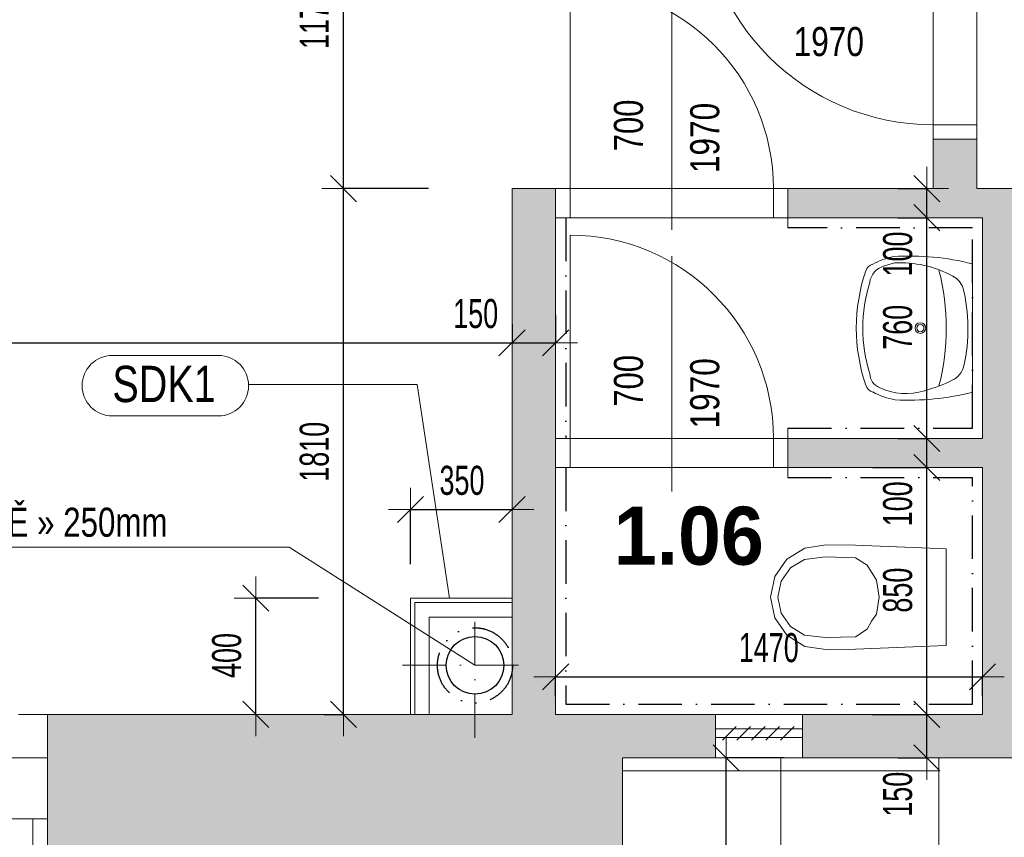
# Model space of a CAD drawing. Header units: millimetres. Extents: x -19372 to 59327, y -69634 to -42168.
# Tile 15 of 44: x -2853 to 537, y -57570 to -54755. Entities that reach past the tile are written whole.
import ezdxf

# ---------------------------------------------------------------- set-up
doc = ezdxf.new("R2010")
doc.units = ezdxf.units.MM
doc.header["$PDMODE"] = 65
doc.linetypes.add('Cerchovana_1', pattern=[250, 150, -50, 0, -50])
doc.linetypes.add('JIS_09_15', pattern=[300, 150, -50, 0, -50, 0, -50])
for name, color, linetype, lineweight in [('XR$2$1.NP - STÁVAJÍCÍ_1', 7, 'Continuous', 25), ('XR$3$KOTY_1', 7, 'Continuous', 25), ('XR$5$OKNA + IZOLANT_1', 7, 'Continuous', 25), ('XR$7$1.NP - FILING_1', 7, 'Continuous', 25), ('XR$8$1.NP - NÁVRH_1', 7, 'Continuous', 25), ('XR$9$TZB_1', 7, 'Continuous', 25)]:
    doc.layers.add(name, color=color, linetype=linetype, lineweight=lineweight)
doc.styles.add('ARIAL', font='ARIAL.TTF')
doc.styles.add('Arial Black', font='Arial Black')
doc.styles.add('ARIALNARROW', font='ARIALN.TTF')
doc.dimstyles.new('DIMSTYLE_3', dxfattribs={"dimtxt": 100, "dimasz": 150, "dimexe": 0, "dimexo": 0, "dimgap": 50, "dimtad": 2, "dimdec": 0, "dimrnd": 5, "dimdsep": 46, "dimtxsty": 'ARIALNARROW', "dimblk1": 'ALL_ML_STRICH', "dimblk2": 'ALL_ML_STRICH', "dimsah": 1, "dimcen": 0, "dimclrd": 6, "dimclre": 6, "dimclrt": 6, "dimadec": 0, "dimazin": 0, "dimtfac": 1, "dimtdec": 0, "dimtix": 1, "dimtmove": 2, "dimatfit": 3, "dimfxl": 0, "dimtzin": 0, "dimlwd": 0, "dimlwe": 13, "dimarcsym": 0})
doc.dimstyles.new('DIMSTYLE_5', dxfattribs={"dimtxt": 100, "dimasz": 150, "dimexe": 0, "dimexo": 0, "dimgap": 50, "dimtad": 2, "dimdec": 0, "dimrnd": 5, "dimdsep": 46, "dimtxsty": 'ARIALNARROW', "dimblk1": 'ALL_ML_STRICH', "dimblk2": 'ALL_ML_STRICH', "dimsah": 1, "dimcen": 0, "dimclrd": 6, "dimclre": 6, "dimclrt": 6, "dimadec": 0, "dimazin": 0, "dimtfac": 1, "dimtdec": 0, "dimtix": 1, "dimtmove": 2, "dimatfit": 3, "dimfxl": 0, "dimtvp": 1.2, "dimtzin": 0, "dimlwd": 0, "dimlwe": 13, "dimarcsym": 0})
doc.dimstyles.new('DIMSTYLE_8', dxfattribs={"dimtxt": 100, "dimasz": 150, "dimexe": 0, "dimexo": 0, "dimgap": 50, "dimtad": 2, "dimdec": 0, "dimrnd": 5, "dimzin": 12, "dimdsep": 46, "dimtxsty": 'ARIALNARROW', "dimblk1": 'ALL_ML_STRICH', "dimblk2": 'ALL_ML_STRICH', "dimsah": 1, "dimcen": 0, "dimclrd": 6, "dimclre": 6, "dimclrt": 6, "dimadec": 0, "dimazin": 0, "dimtfac": 1, "dimtdec": 0, "dimtix": 1, "dimtmove": 2, "dimatfit": 3, "dimfxl": 0, "dimtzin": 0, "dimlwd": 0, "dimlwe": 13, "dimarcsym": 0})

# ---------------------------------------------------------------- blocks, each defined once
blk = doc.blocks.new('ALL_ML_STRICH')
at = {"color": 0, "linetype": 'ByBlock', "lineweight": -2}
for p, q in [((0, -0.5), (0, 0.5)), ((-0.3, -0.3), (0.3, 0.3)), ((-1, 0), (0.5, 0))]:
    blk.add_line(p, q, dxfattribs=at)
blk = doc.blocks.new('*D67')
at = {"layer": 'DEFPOINTS', "color": 6, "linetype": 'Continuous', "lineweight": 13}
for p in [(-120.9, -57296.7), (-420.3, -58216.7), (-120.9, -58216.7)]:
    blk.add_point(p, dxfattribs=at)
at = {"layer": 'XR$3$KOTY_1', "color": 6, "linetype": 'Continuous', "lineweight": -2}
for p, q in [((-220.9, -57296.7), (-420.3, -57296.7)), ((-420.3, -58216.7), (-420.3, -57296.7)), ((-220.9, -58216.7), (-420.3, -58216.7))]:
    blk.add_line(p, q, dxfattribs=at)
at = {"layer": 'XR$3$KOTY_1', "color": 6, "linetype": 'Continuous', "lineweight": 13, "xscale": 150, "yscale": 150, "zscale": 150}
for p, rotation in [((-420.3, -57296.7), 90), ((-420.3, -58216.7), 270)]:
    blk.add_blockref('ALL_ML_STRICH', p, dxfattribs=dict(at, rotation=rotation))
at = {"layer": 'XR$3$KOTY_1', "color": 6, "linetype": 'Continuous', "lineweight": 13, "insert": (-520.3, -57754.1), "char_height": 100, "width": 243.429, "attachment_point": 5, "rotation": 90, "style": 'ARIALNARROW'}
blk.add_mtext('\\W0.81;\\A1;{920}', dxfattribs=at)
blk = doc.blocks.new('*D92')
at = {"layer": 'DEFPOINTS', "color": 6, "linetype": 'Continuous', "lineweight": 13}
for p in [(-1345.7, -55336.7), (-1906.3, -57146.7), (-1738.3, -57146.7)]:
    blk.add_point(p, dxfattribs=at)
at = {"layer": 'XR$3$KOTY_1', "color": 6, "linetype": 'Continuous', "lineweight": -2}
for p, q in [((-1445.7, -55336.7), (-1738.3, -55336.7)), ((-1738.3, -57146.7), (-1738.3, -55336.7)), ((-1806.3, -57146.7), (-1738.3, -57146.7))]:
    blk.add_line(p, q, dxfattribs=at)
at = {"layer": 'XR$3$KOTY_1', "color": 6, "linetype": 'Continuous', "lineweight": 13, "xscale": 150, "yscale": 150, "zscale": 150}
for p, rotation in [((-1738.3, -55336.7), 90), ((-1738.3, -57146.7), 270)]:
    blk.add_blockref('ALL_ML_STRICH', p, dxfattribs=dict(at, rotation=rotation))
at = {"layer": 'XR$3$KOTY_1', "color": 6, "linetype": 'Continuous', "lineweight": 13, "insert": (-1838.3, -56242.7), "char_height": 100, "width": 324.571, "attachment_point": 5, "rotation": 90, "style": 'ARIALNARROW'}
blk.add_mtext('\\W0.81;\\A1;{1810}', dxfattribs=at)
blk = doc.blocks.new('*D93')
at = {"layer": 'DEFPOINTS', "color": 6, "linetype": 'Continuous', "lineweight": 13}
for p in [(-1738.3, -54166.7), (-1738.3, -55336.7), (-1345.7, -55336.7)]:
    blk.add_point(p, dxfattribs=at)
at = {"layer": 'XR$3$KOTY_1', "color": 6, "linetype": 'Continuous', "lineweight": -2}
for p, q in [((-1838.3, -54166.7), (-1738.3, -54166.7)), ((-1738.3, -55336.7), (-1738.3, -54166.7)), ((-1445.7, -55336.7), (-1738.3, -55336.7))]:
    blk.add_line(p, q, dxfattribs=at)
at = {"layer": 'XR$3$KOTY_1', "color": 6, "linetype": 'Continuous', "lineweight": 13, "xscale": 150, "yscale": 150, "zscale": 150}
for p, rotation in [((-1738.3, -54166.7), 90), ((-1738.3, -55336.7), 270)]:
    blk.add_blockref('ALL_ML_STRICH', p, dxfattribs=dict(at, rotation=rotation))
at = {"layer": 'XR$3$KOTY_1', "color": 6, "linetype": 'Continuous', "lineweight": 13, "insert": (-1838.3, -54752.7), "char_height": 100, "width": 324.571, "attachment_point": 5, "rotation": 90, "style": 'ARIALNARROW'}
blk.add_mtext('\\W0.81;\\A1;{1170}', dxfattribs=at)
blk = doc.blocks.new('*D95')
at = {"layer": 'DEFPOINTS', "color": 6, "linetype": 'Continuous', "lineweight": 13}
for p in [(-6657.8, -55867.4), (-6657.8, -55904), (-1157.8, -55904)]:
    blk.add_point(p, dxfattribs=at)
at = {"layer": 'XR$3$KOTY_1', "color": 6, "linetype": 'Continuous', "lineweight": -2}
for p, q in [((-6657.8, -55804), (-6657.8, -55867.4)), ((-1157.8, -55804), (-1157.8, -55867.4)), ((-6657.8, -55867.4), (-1157.8, -55867.4))]:
    blk.add_line(p, q, dxfattribs=at)
at = {"layer": 'XR$3$KOTY_1', "color": 6, "linetype": 'Continuous', "lineweight": 13, "xscale": 150, "yscale": 150, "zscale": 150, "rotation": 180}
blk.add_blockref('ALL_ML_STRICH', (-6657.8, -55867.4), dxfattribs=at)
at = {"layer": 'XR$3$KOTY_1', "color": 6, "linetype": 'Continuous', "lineweight": 13, "xscale": 150, "yscale": 150, "zscale": 150}
blk.add_blockref('ALL_ML_STRICH', (-1157.8, -55867.4), dxfattribs=at)
at = {"layer": 'XR$3$KOTY_1', "color": 6, "linetype": 'Continuous', "lineweight": 13, "insert": (-3908.9, -55767.4), "char_height": 100, "width": 324.571, "attachment_point": 5, "style": 'ARIALNARROW'}
blk.add_mtext('\\W0.81;\\A1;{5500}', dxfattribs=at)
blk = doc.blocks.new('*D106')
at = {"layer": 'DEFPOINTS', "color": 6, "linetype": 'Continuous', "lineweight": 13}
for p in [(-1157.8, -55867.4), (-1007.8, -55870.7), (-1157.8, -55904)]:
    blk.add_point(p, dxfattribs=at)
at = {"layer": 'XR$3$KOTY_1', "color": 6, "linetype": 'Continuous', "lineweight": -2}
for p, q in [((-1007.8, -55770.7), (-1007.8, -55867.4)), ((-1157.8, -55804), (-1157.8, -55867.4)), ((-1157.8, -55867.4), (-1007.8, -55867.4))]:
    blk.add_line(p, q, dxfattribs=at)
at = {"layer": 'XR$3$KOTY_1', "color": 6, "linetype": 'Continuous', "lineweight": 13, "xscale": 150, "yscale": 150, "zscale": 150, "rotation": 180}
blk.add_blockref('ALL_ML_STRICH', (-1157.8, -55867.4), dxfattribs=at)
at = {"layer": 'XR$3$KOTY_1', "color": 6, "linetype": 'Continuous', "lineweight": 13, "xscale": 150, "yscale": 150, "zscale": 150}
blk.add_blockref('ALL_ML_STRICH', (-1007.8, -55867.4), dxfattribs=at)
at = {"layer": 'XR$3$KOTY_1', "color": 6, "linetype": 'Continuous', "lineweight": 13, "insert": (-1283, -55767.4), "char_height": 100, "width": 243.429, "attachment_point": 5, "style": 'ARIALNARROW'}
blk.add_mtext('\\W0.81;\\A1;{150}', dxfattribs=at)
blk = doc.blocks.new('*D107')
at = {"layer": 'DEFPOINTS', "color": 6, "linetype": 'Continuous', "lineweight": 13}
for p in [(-1007.8, -56984.4), (462.2, -56984.4), (-1007.8, -57017.7)]:
    blk.add_point(p, dxfattribs=at)
at = {"layer": 'XR$3$KOTY_1', "color": 6, "linetype": 'Continuous', "lineweight": -2}
for p, q in [((-1007.8, -57084.4), (-1007.8, -57017.7)), ((-1007.8, -57017.7), (462.2, -57017.7)), ((462.2, -57084.4), (462.2, -57017.7))]:
    blk.add_line(p, q, dxfattribs=at)
at = {"layer": 'XR$3$KOTY_1', "color": 6, "linetype": 'Continuous', "lineweight": 13, "xscale": 150, "yscale": 150, "zscale": 150, "rotation": 180}
blk.add_blockref('ALL_ML_STRICH', (-1007.8, -57017.7), dxfattribs=at)
at = {"layer": 'XR$3$KOTY_1', "color": 6, "linetype": 'Continuous', "lineweight": 13, "xscale": 150, "yscale": 150, "zscale": 150}
blk.add_blockref('ALL_ML_STRICH', (462.2, -57017.7), dxfattribs=at)
at = {"layer": 'XR$3$KOTY_1', "color": 6, "linetype": 'Continuous', "lineweight": 13, "insert": (-273.9, -56917.7), "char_height": 100, "width": 324.571, "attachment_point": 5, "style": 'ARIALNARROW'}
blk.add_mtext('\\W0.81;\\A1;{1470}', dxfattribs=at)
blk = doc.blocks.new('*D108')
at = {"layer": 'DEFPOINTS', "color": 6, "linetype": 'Continuous', "lineweight": 13}
for p in [(-17.2, -56296.7), (-17.2, -57146.7), (270.4, -57146.7)]:
    blk.add_point(p, dxfattribs=at)
at = {"layer": 'XR$3$KOTY_1', "color": 6, "linetype": 'Continuous', "lineweight": -2}
for p, q in [((82.8, -56296.7), (270.4, -56296.7)), ((270.4, -57146.7), (270.4, -56296.7)), ((82.8, -57146.7), (270.4, -57146.7))]:
    blk.add_line(p, q, dxfattribs=at)
at = {"layer": 'XR$3$KOTY_1', "color": 6, "linetype": 'Continuous', "lineweight": 13, "xscale": 150, "yscale": 150, "zscale": 150}
for p, rotation in [((270.4, -56296.7), 90), ((270.4, -57146.7), 270)]:
    blk.add_blockref('ALL_ML_STRICH', p, dxfattribs=dict(at, rotation=rotation))
at = {"layer": 'XR$3$KOTY_1', "color": 6, "linetype": 'Continuous', "lineweight": 13, "insert": (170.4, -56719.1), "char_height": 100, "width": 243.429, "attachment_point": 5, "rotation": 90, "style": 'ARIALNARROW'}
blk.add_mtext('\\W0.81;\\A1;{850}', dxfattribs=at)
blk = doc.blocks.new('*D109')
at = {"layer": 'DEFPOINTS', "color": 6, "linetype": 'Continuous', "lineweight": 13}
for p in [(270.4, -56196.7), (-17.2, -56296.7), (270.4, -56296.7)]:
    blk.add_point(p, dxfattribs=at)
at = {"layer": 'XR$3$KOTY_1', "color": 6, "linetype": 'Continuous', "lineweight": -2}
for p, q in [((170.4, -56196.7), (270.4, -56196.7)), ((270.4, -56296.7), (270.4, -56196.7)), ((82.8, -56296.7), (270.4, -56296.7))]:
    blk.add_line(p, q, dxfattribs=at)
at = {"layer": 'XR$3$KOTY_1', "color": 6, "linetype": 'Continuous', "lineweight": 13, "xscale": 150, "yscale": 150, "zscale": 150}
for p, rotation in [((270.4, -56196.7), 90), ((270.4, -56296.7), 270)]:
    blk.add_blockref('ALL_ML_STRICH', p, dxfattribs=dict(at, rotation=rotation))
at = {"layer": 'XR$3$KOTY_1', "color": 6, "linetype": 'Continuous', "lineweight": 13, "insert": (170.4, -56421.8), "char_height": 100, "width": 243.429, "attachment_point": 5, "rotation": 90, "style": 'ARIALNARROW'}
blk.add_mtext('\\W0.81;\\A1;{100}', dxfattribs=at)
blk = doc.blocks.new('*D110')
at = {"layer": 'DEFPOINTS', "color": 6, "linetype": 'Continuous', "lineweight": 13}
for p in [(270.4, -55436.7), (270.4, -56196.7), (270.4, -56196.7)]:
    blk.add_point(p, dxfattribs=at)
at = {"layer": 'XR$3$KOTY_1', "color": 6, "linetype": 'Continuous', "lineweight": -2}
for p, q in [((170.4, -55436.7), (270.4, -55436.7)), ((270.4, -56196.7), (270.4, -55436.7)), ((170.4, -56196.7), (270.4, -56196.7))]:
    blk.add_line(p, q, dxfattribs=at)
at = {"layer": 'XR$3$KOTY_1', "color": 6, "linetype": 'Continuous', "lineweight": 13, "xscale": 150, "yscale": 150, "zscale": 150}
for p, rotation in [((270.4, -55436.7), 90), ((270.4, -56196.7), 270)]:
    blk.add_blockref('ALL_ML_STRICH', p, dxfattribs=dict(at, rotation=rotation))
at = {"layer": 'XR$3$KOTY_1', "color": 6, "linetype": 'Continuous', "lineweight": 13, "insert": (170.4, -55814.1), "char_height": 100, "width": 243.429, "attachment_point": 5, "rotation": 90, "style": 'ARIALNARROW'}
blk.add_mtext('\\W0.81;\\A1;{760}', dxfattribs=at)
blk = doc.blocks.new('*D111')
at = {"layer": 'DEFPOINTS', "color": 6, "linetype": 'Continuous', "lineweight": 13}
for p in [(270.4, -55336.7), (270.4, -55436.7), (270.4, -55436.7)]:
    blk.add_point(p, dxfattribs=at)
at = {"layer": 'XR$3$KOTY_1', "color": 6, "linetype": 'Continuous', "lineweight": -2}
for p, q in [((170.4, -55336.7), (270.4, -55336.7)), ((270.4, -55436.7), (270.4, -55336.7)), ((170.4, -55436.7), (270.4, -55436.7))]:
    blk.add_line(p, q, dxfattribs=at)
at = {"layer": 'XR$3$KOTY_1', "color": 6, "linetype": 'Continuous', "lineweight": 13, "xscale": 150, "yscale": 150, "zscale": 150}
for p, rotation in [((270.4, -55336.7), 90), ((270.4, -55436.7), 270)]:
    blk.add_blockref('ALL_ML_STRICH', p, dxfattribs=dict(at, rotation=rotation))
at = {"layer": 'XR$3$KOTY_1', "color": 6, "linetype": 'Continuous', "lineweight": 13, "insert": (170.4, -55561.8), "char_height": 100, "width": 243.429, "attachment_point": 5, "rotation": 90, "style": 'ARIALNARROW'}
blk.add_mtext('\\W0.81;\\A1;{100}', dxfattribs=at)
blk = doc.blocks.new('*D112')
at = {"layer": 'DEFPOINTS', "color": 6, "linetype": 'Continuous', "lineweight": 13}
for p in [(-17.2, -57146.7), (270.4, -57296.7), (270.4, -57296.7)]:
    blk.add_point(p, dxfattribs=at)
at = {"layer": 'XR$3$KOTY_1', "color": 6, "linetype": 'Continuous', "lineweight": -2}
for p, q in [((82.8, -57146.7), (270.4, -57146.7)), ((270.4, -57296.7), (270.4, -57146.7)), ((170.4, -57296.7), (270.4, -57296.7))]:
    blk.add_line(p, q, dxfattribs=at)
at = {"layer": 'XR$3$KOTY_1', "color": 6, "linetype": 'Continuous', "lineweight": 13, "xscale": 150, "yscale": 150, "zscale": 150}
for p, rotation in [((270.4, -57146.7), 90), ((270.4, -57296.7), 270)]:
    blk.add_blockref('ALL_ML_STRICH', p, dxfattribs=dict(at, rotation=rotation))
at = {"layer": 'XR$3$KOTY_1', "color": 6, "linetype": 'Continuous', "lineweight": 13, "insert": (170.4, -57421.8), "char_height": 100, "width": 243.429, "attachment_point": 5, "rotation": 90, "style": 'ARIALNARROW'}
blk.add_mtext('\\W0.81;\\A1;{150}', dxfattribs=at)
blk = doc.blocks.new('*D189')
at = {"layer": 'DEFPOINTS', "color": 6, "linetype": 'Continuous', "lineweight": 13}
for p in [(-1507.8, -56441.7), (-1507.8, -56746.7), (-1157.8, -56746.7)]:
    blk.add_point(p, dxfattribs=at)
at = {"layer": 'XR$3$KOTY_1', "color": 6, "linetype": 'Continuous', "lineweight": -2}
for p, q in [((-1507.8, -56629.3), (-1507.8, -56441.7)), ((-1507.8, -56441.7), (-1157.8, -56441.7)), ((-1157.8, -56441.7), (-1157.8, -56441.7))]:
    blk.add_line(p, q, dxfattribs=at)
at = {"layer": 'XR$3$KOTY_1', "color": 6, "linetype": 'Continuous', "lineweight": 13, "xscale": 150, "yscale": 150, "zscale": 150, "rotation": 180}
blk.add_blockref('ALL_ML_STRICH', (-1507.8, -56441.7), dxfattribs=at)
at = {"layer": 'XR$3$KOTY_1', "color": 6, "linetype": 'Continuous', "lineweight": 13, "xscale": 150, "yscale": 150, "zscale": 150}
blk.add_blockref('ALL_ML_STRICH', (-1157.8, -56441.7), dxfattribs=at)
at = {"layer": 'XR$3$KOTY_1', "color": 6, "linetype": 'Continuous', "lineweight": 13, "insert": (-1330.3, -56341.7), "char_height": 100, "width": 243.429, "attachment_point": 5, "style": 'ARIALNARROW'}
blk.add_mtext('\\W0.81;\\A1;{350}', dxfattribs=at)
blk = doc.blocks.new('*D190')
at = {"layer": 'DEFPOINTS', "color": 6, "linetype": 'Continuous', "lineweight": 13}
for p in [(-1507.8, -56746.7), (-2040, -57146.7), (-1507.8, -57146.7)]:
    blk.add_point(p, dxfattribs=at)
at = {"layer": 'XR$3$KOTY_1', "color": 6, "linetype": 'Continuous', "lineweight": -2}
for p, q in [((-1824.5, -56746.7), (-2040, -56746.7)), ((-2040, -57146.7), (-2040, -56746.7)), ((-2040, -57146.7), (-2040, -57146.7))]:
    blk.add_line(p, q, dxfattribs=at)
at = {"layer": 'XR$3$KOTY_1', "color": 6, "linetype": 'Continuous', "lineweight": 13, "xscale": 150, "yscale": 150, "zscale": 150}
for p, rotation in [((-2040, -56746.7), 90), ((-2040, -57146.7), 270)]:
    blk.add_blockref('ALL_ML_STRICH', p, dxfattribs=dict(at, rotation=rotation))
at = {"layer": 'XR$3$KOTY_1', "color": 6, "linetype": 'Continuous', "lineweight": 13, "insert": (-2140, -56944.1), "char_height": 100, "width": 243.429, "attachment_point": 5, "rotation": 90, "style": 'ARIALNARROW'}
blk.add_mtext('\\W0.81;\\A1;{400}', dxfattribs=at)

msp = doc.modelspace()

# ---------------------------------------------------------------- hatches: boundary and pattern name
at = {"layer": 'XR$7$1.NP - FILING_1', "linetype": 'Continuous', "lineweight": 13}
for points in [[(762.2, -55336.7), (442.2, -55336.7), (442.2, -55166.7), (292.2, -55166.7), (292.2, -55336.7), (-207.8, -55336.7), (-207.8, -55436.7), (462.2, -55436.7), (462.2, -56196.7), (-207.8, -56196.7), (-207.8, -56296.7), (462.2, -56296.7), (462.2, -57146.7), (-157.8, -57146.7), (-157.8, -57296.7), (612.2, -57296.7), (612.2, -55436.7), (762.2, -55436.7)], [(1846.1, -55601.6), (1962.2, -55601.6), (1962.2, -55486.7), (2107.2, -55486.7), (2107.2, -55336.7), (1662.2, -55336.7), (1662.2, -59216.7), (-777.8, -59216.7), (-777.8, -57296.7), (-457.8, -57296.7), (-457.8, -57146.7), (-1007.8, -57146.7), (-1007.8, -55336.7), (-1157.8, -55336.7), (-1157.8, -57146.7), (-2757.8, -57146.7), (-2757.8, -57596.7), (-1227.8, -57596.7), (-1227.8, -59666.7), (1962.2, -59666.7), (1962.2, -56051.6), (1846.1, -56051.6)]]:
    msp.add_hatch(color=254, dxfattribs=at).paths.add_polyline_path(points)

# ---------------------------------------------------------------- linework, layer by layer
at = {"layer": 'XR$2$1.NP - STÁVAJÍCÍ_1', "color": 8, "linetype": 'Continuous', "lineweight": 13}
for p, q in [((292.2, -55166.7), (292.2, -54266.7)), ((442.2, -54266.7), (442.2, -55166.7)), ((-607.8, -54590.6), (-607.8, -55478.4)), ((-957.8, -55336.7), (-957.8, -54636.7)), ((442.2, -55116.7), (292.2, -55116.7)), ((-207.8, -55336.7), (-1007.8, -55336.7)), ((-957.8, -55336.7), (-957.8, -55436.7)), ((-257.8, -55336.7), (-257.8, -55436.7)), ((-207.8, -55436.7), (-1007.8, -55436.7)), ((-207.8, -55471.7), (-207.8, -55436.7)), ((-957.8, -56196.7), (-957.8, -55496.7)), ((-607.8, -55569.6), (-607.8, -56379.4)), ((-207.8, -56196.7), (-207.8, -56161.7)), ((-207.8, -56196.7), (-1007.8, -56196.7)), ((-957.8, -56196.7), (-957.8, -56296.7)), ((-257.8, -56196.7), (-257.8, -56296.7)), ((-207.8, -56296.7), (-1007.8, -56296.7)), ((-207.8, -56296.7), (-207.8, -56331.7)), ((-457.8, -57146.7), (-157.8, -57146.7)), ((-433.6, -57235.6), (-386.5, -57188.6)), ((-383.6, -57235.6), (-336.5, -57188.6)), ((-333.6, -57235.6), (-286.5, -57188.6)), ((-283.6, -57235.6), (-236.5, -57188.6)), ((-233.6, -57235.6), (-186.5, -57188.6)), ((-157.8, -57196.7), (-457.8, -57196.7)), ((-157.8, -57226.7), (-457.8, -57226.7)), ((-3757.8, -57296.7), (-2757.8, -57296.7)), ((-157.8, -57296.7), (-457.8, -57296.7)), ((-232.8, -58136.7), (-232.8, -57296.7)), ((312.2, -57296.7), (312.2, -58216.7)), ((312.2, -57341.7), (-777.8, -57341.7))]:
    msp.add_line(p, q, dxfattribs=at)
at = {"layer": 'XR$2$1.NP - STÁVAJÍCÍ_1', "color": 8, "linetype": 'Continuous', "lineweight": 18}
for p, q in [((292.2, -55166.7), (292.2, -55336.7)), ((442.2, -55166.7), (292.2, -55166.7)), ((442.2, -55166.7), (442.2, -55336.7)), ((-1157.8, -55336.7), (-1157.8, -57146.7)), ((-1157.8, -55336.7), (-1007.8, -55336.7)), ((-1007.8, -55336.7), (-1007.8, -57146.7)), ((292.2, -55336.7), (-207.8, -55336.7)), ((-207.8, -55336.7), (-207.8, -55436.7)), ((762.2, -55336.7), (442.2, -55336.7)), ((462.2, -55436.7), (-207.8, -55436.7)), ((462.2, -56196.7), (462.2, -55436.7)), ((-207.8, -56196.7), (462.2, -56196.7)), ((-207.8, -56196.7), (-207.8, -56296.7)), ((-207.8, -56296.7), (462.2, -56296.7)), ((462.2, -57146.7), (462.2, -56296.7)), ((-2757.8, -57146.7), (-1157.8, -57146.7)), ((-2757.8, -57146.7), (-2757.8, -57596.7)), ((-1007.8, -57146.7), (-457.8, -57146.7)), ((-457.8, -57146.7), (-457.8, -57296.7)), ((-157.8, -57146.7), (-157.8, -57296.7)), ((-157.8, -57146.7), (462.2, -57146.7)), ((-777.8, -57296.7), (-457.8, -57296.7)), ((-777.8, -59216.7), (-777.8, -57296.7)), ((-157.8, -57296.7), (612.2, -57296.7))]:
    msp.add_line(p, q, dxfattribs=at)
at = {"layer": 'XR$2$1.NP - STÁVAJÍCÍ_1', "color": 8, "linetype": 'Cerchovana_1', "lineweight": 25}
for p, q in [((-972.8, -55436.7), (-972.8, -56196.7)), ((427.2, -55471.7), (-207.8, -55471.7)), ((427.2, -56161.7), (427.2, -55471.7)), ((-207.8, -56161.7), (427.2, -56161.7)), ((-972.8, -56296.7), (-972.8, -57111.7)), ((-207.8, -56331.7), (427.2, -56331.7)), ((427.2, -57111.7), (427.2, -56331.7)), ((-972.8, -57111.7), (427.2, -57111.7))]:
    msp.add_line(p, q, dxfattribs=at)
at = {"layer": 'XR$2$1.NP - STÁVAJÍCÍ_1', "color": 252, "linetype": 'Continuous', "lineweight": 13}
for p, q in [((159.4, -55592.6), (124.8, -55602.9)), ((427.2, -56037.6), (427.2, -55595.8)), ((360, -55638), (358, -55636.9)), ((-211.4, -56612.5), (-149.5, -56574.1)), ((-149.5, -56574.1), (-77.5, -56563.4)), ((-77.5, -56563.4), (25.2, -56564.7)), ((25.2, -56564.7), (337.2, -56576.9)), ((337.2, -56576.9), (337.2, -56909.9)), ((-253.1, -56672.1), (-211.4, -56612.5)), ((-199.1, -56642.6), (-151.4, -56613.1)), ((-151.4, -56613.1), (-78.5, -56604.8)), ((-78.5, -56604.8), (24.5, -56607.4)), ((24.5, -56607.4), (65.2, -56633.2)), ((-231.2, -56688.5), (-199.1, -56642.6)), ((65.2, -56633.2), (97.2, -56685.1)), ((-267.8, -56743.4), (-253.1, -56672.1)), ((97.2, -56685.1), (106.8, -56743.4)), ((-242.5, -56743.4), (-231.2, -56688.5)), ((-253.1, -56814.7), (-267.8, -56743.4)), ((-231.2, -56798.3), (-242.5, -56743.4)), ((106.8, -56743.4), (97.2, -56801.7)), ((-211.4, -56874.4), (-253.1, -56814.7)), ((-199.1, -56844.3), (-231.2, -56798.3)), ((97.2, -56801.7), (80.3, -56826)), ((-151.4, -56873.8), (-199.1, -56844.3)), ((65.2, -56853.7), (24.5, -56879.4)), ((80.3, -56826), (65.2, -56853.7)), ((-149.5, -56912.7), (-211.4, -56874.4)), ((-78.5, -56882), (-151.4, -56873.8)), ((24.5, -56879.4), (-78.5, -56882)), ((-77.5, -56923.4), (-149.5, -56912.7)), ((25.2, -56922.2), (-77.5, -56923.4)), ((337.2, -56909.9), (25.2, -56922.2))]:
    msp.add_line(p, q, dxfattribs=at)
at = {"layer": 'XR$2$1.NP - STÁVAJÍCÍ_1', "color": 8, "linetype": 'JIS_09_15', "lineweight": 13}
msp.add_line((-3757.8, -57146.7), (-2757.8, -57146.7), dxfattribs=at)
at = {"layer": 'XR$2$1.NP - STÁVAJÍCÍ_1', "color": 252, "linetype": 'Continuous', "lineweight": 13}
for radius in [18.4, 12.5]:
    msp.add_circle((248.1, -55816.7), radius, dxfattribs=at)
at = {"layer": 'XR$2$1.NP - STÁVAJÍCÍ_1', "color": 8, "linetype": 'Continuous', "lineweight": 13}
for centre, radius, start, end in [((292.2, -54316.7), 800, 180, 270), ((-957.8, -55336.7), 700, 0, 90), ((-957.8, -56196.7), 700, 0, 90)]:
    msp.add_arc(centre, radius, start, end, dxfattribs=at)
at = {"layer": 'XR$2$1.NP - STÁVAJÍCÍ_1', "color": 252, "linetype": 'Continuous', "lineweight": 13}
for centre, radius, start, end in [((94.3, -55630.9), 36, 106.6239, 161.6809), ((215.8, -55847.6), 283.6, 102.1232, 117.6907), ((210.4, -56446.7), 878.1, 75.7096, 93.5342), ((180.7, -55964.7), 372.7, 61.5929, 93.2847), ((640.2, -55816.7), 612.6, 161.2341, 198.7659), ((140.6, -55668.5), 67.5, 103.6105, 172.4073), ((-469, -55817.2), 806.2, 345.713, 14.287), ((586.2, -55816.9), 536.1, 162.9374, 197.0626), ((327, -55702.1), 72.1, 19.994, 62.8178), ((-170.4, -55818.2), 582.4, 347.2183, 13.985), ((325.8, -55930), 73.8, 295.8836, 346.6634), ((128, -55971.4), 54.3, 182.9143, 247.07), ((122.2, -55512), 538.8, 285.0131, 295.9551), ((94.4, -56002.4), 36, 198.3423, 253.3538), ((215.9, -55785.7), 283.6, 242.3097, 259.0023), ((198.2, -55830.9), 211.3, 244.3771, 287.5124), ((204.2, -55150.6), 914.6, 267.3422, 284.1121)]:
    msp.add_arc(centre, radius, start, end, dxfattribs=at)
at = {"layer": 'XR$3$KOTY_1', "color": 3, "linetype": 'Continuous', "lineweight": 13}
for p, q in [((-2169.1, -55910.9), (-2534, -55910.9)), ((-2064.9, -56010.9), (-1484.9, -56010.9)), ((-1484.9, -56010.9), (-1373.6, -56746.7)), ((-2169.1, -56119.2), (-2534, -56119.2))]:
    msp.add_line(p, q, dxfattribs=at)
at = {"layer": 'XR$3$KOTY_1', "color": 7, "linetype": 'Continuous', "lineweight": 13}
for q in [(-3917.8, -56571.3), (-1285.4, -56977.9)]:
    msp.add_line((-1925.2, -56571.3), q, dxfattribs=at)
at = {"layer": 'XR$3$KOTY_1', "color": 3, "linetype": 'Continuous', "lineweight": 13}
for centre, start, end in [((-2534, -56015.1), 90, 270), ((-2169.1, -56015.1), 270, 90)]:
    msp.add_arc(centre, 104.2, start, end, dxfattribs=at)
at = {"layer": 'XR$5$OKNA + IZOLANT_1', "color": 132, "linetype": 'Continuous', "lineweight": 13}
for p, q in [((-3757.8, -57506.7), (-2757.8, -57506.7)), ((-2807.8, -57506.7), (-2807.8, -57596.7))]:
    msp.add_line(p, q, dxfattribs=at)
at = {"layer": 'XR$8$1.NP - NÁVRH_1', "color": 7, "linetype": 'Continuous', "lineweight": 13}
for p, q in [((-1507.8, -56746.7), (-1157.8, -56746.7)), ((-1507.8, -57146.7), (-1507.8, -56746.7)), ((-1492.8, -56761.7), (-1157.8, -56761.7)), ((-1492.8, -57146.7), (-1492.8, -56761.7)), ((-1442.8, -56811.7), (-1157.8, -56811.7)), ((-1442.8, -57146.7), (-1442.8, -56811.7))]:
    msp.add_line(p, q, dxfattribs=at)
at = {"layer": 'XR$9$TZB_1', "color": 131, "linetype": 'Cerchovana_1', "lineweight": 13}
for p, q in [((-1285.4, -57227.9), (-1285.4, -56727.9)), ((-1535.4, -56977.9), (-1035.4, -56977.9))]:
    msp.add_line(p, q, dxfattribs=at)
at = {"layer": 'XR$9$TZB_1', "color": 131, "linetype": 'JIS_09_15', "lineweight": 25}
msp.add_circle((-1285.4, -56977.9), 129.3, dxfattribs=at)
at = {"layer": 'XR$9$TZB_1', "color": 131, "linetype": 'Continuous', "lineweight": 25}
msp.add_circle((-1285.4, -56977.9), 99.3, dxfattribs=at)

# ---------------------------------------------------------------- texts
at = {"layer": 'XR$2$1.NP - STÁVAJÍCÍ_1', "color": 8, "linetype": 'Continuous', "lineweight": 18, "insert": (-67.2, -54830.9), "char_height": 100, "width": 295.658, "attachment_point": 5, "style": 'ARIALNARROW'}
msp.add_mtext('\\W0.95;1970', dxfattribs=at)
at = {"layer": 'XR$2$1.NP - STÁVAJÍCÍ_1', "color": 8, "linetype": 'Continuous', "lineweight": 18, "char_height": 100, "attachment_point": 5, "rotation": 90, "style": 'ARIALNARROW'}
for s, insert, width in [('\\W0.93;700', (-756.4, -55118.9), 225.547), ('\\W0.95;1970', (-493.7, -55162.1), 295.658), ('\\W0.93;700', (-756.4, -55998.3), 225.547), ('\\W0.95;1970', (-493.7, -56041.5), 295.658)]:
    msp.add_mtext(s, dxfattribs=dict(at, insert=insert, width=width))
at = {"layer": 'XR$3$KOTY_1', "color": 3, "linetype": 'Continuous', "lineweight": 13, "insert": (-2534, -56073.4), "char_height": 125, "width": 413.84, "attachment_point": 7, "style": 'ARIAL'}
msp.add_mtext('\\W0.78;SDK1', dxfattribs=at)
at = {"layer": 'XR$3$KOTY_1', "color": 7, "linetype": 'Continuous', "lineweight": 13, "insert": (-3917.8, -56284.6), "char_height": 100, "width": 1743.084, "attachment_point": 1, "line_spacing_factor": 0.903614, "style": 'ARIALNARROW'}
msp.add_mtext('\\W0.94;VZT DN200\\P- OTVOR VE STROPĚ » 250mm', dxfattribs=at)
at = {"layer": 'XR$8$1.NP - NÁVRH_1', "color": 7, "linetype": 'Continuous', "lineweight": 35, "insert": (-807.5, -56431.6), "char_height": 200, "width": 627.778, "attachment_point": 1, "style": 'Arial Black'}
msp.add_mtext('\\W0.83;1.06', dxfattribs=at)

# ---------------------------------------------------------------- dimensions: what is measured, and where the dimension line sits
at = {"layer": 'XR$3$KOTY_1', "color": 6, "linetype": 'Continuous', "lineweight": 13}
for base, p1, p2, dimstyle, picture, middle in [((-1738.3, -54166.7), (-1445.7, -55336.7), (-1838.3, -54166.7), 'DIMSTYLE_3', '*D93', (-1838.3, -54752.7)), ((-1738.3, -55336.7), (-1806.3, -57146.7), (-1445.7, -55336.7), 'DIMSTYLE_3', '*D92', (-1838.3, -56242.7)), ((270.4, -55336.7), (170.4, -55436.7), (170.4, -55336.7), 'DIMSTYLE_5', '*D111', (170.4, -55561.8)), ((270.4, -55436.7), (170.4, -56196.7), (170.4, -55436.7), 'DIMSTYLE_3', '*D110', (170.4, -55814.1)), ((270.4, -56196.7), (82.8, -56296.7), (170.4, -56196.7), 'DIMSTYLE_5', '*D109', (170.4, -56421.8)), ((270.4, -56296.7), (82.8, -57146.7), (82.8, -56296.7), 'DIMSTYLE_3', '*D108', (170.4, -56719.1)), ((-2040, -56746.7), (-2040, -57146.7), (-1824.5, -56746.7), 'DIMSTYLE_8', '*D190', (-2140, -56944.1)), ((270.4, -57146.7), (170.4, -57296.7), (82.8, -57146.7), 'DIMSTYLE_5', '*D112', (170.4, -57421.8)), ((-420.3, -57296.7), (-220.9, -58216.7), (-220.9, -57296.7), 'DIMSTYLE_3', '*D67', (-520.3, -57754.1))]:
    dim = msp.add_linear_dim(base=base, p1=p1, p2=p2, angle=90, dimstyle=dimstyle, override={"dimpost": '<>', "dimclrd": 6, "dimclre": 6, "dimclrt": 6, "dimlwd": 0, "dimlwe": 13}, dxfattribs=at)
    dim.commit()
    dim.dimension.update_dxf_attribs({"geometry": picture, "text_midpoint": middle, "dimtype": 160})
for base, p1, p2, dimstyle, picture, middle in [((-1157.8, -55867.4), (-6657.8, -55804), (-1157.8, -55804), 'DIMSTYLE_3', '*D95', (-3908.9, -55767.4)), ((-1007.8, -55867.4), (-1157.8, -55804), (-1007.8, -55770.7), 'DIMSTYLE_5', '*D106', (-1283, -55767.4)), ((-1157.8, -56441.7), (-1507.8, -56629.3), (-1157.8, -56441.7), 'DIMSTYLE_8', '*D189', (-1330.3, -56341.7)), ((462.2, -57017.7), (-1007.8, -57084.4), (462.2, -57084.4), 'DIMSTYLE_3', '*D107', (-273.9, -56917.7))]:
    dim = msp.add_linear_dim(base=base, p1=p1, p2=p2, dimstyle=dimstyle, override={"dimpost": '<>', "dimclrd": 6, "dimclre": 6, "dimclrt": 6, "dimlwd": 0, "dimlwe": 13}, dxfattribs=at)
    dim.commit()
    dim.dimension.update_dxf_attribs({"geometry": picture, "text_midpoint": middle, "dimtype": 160})

doc.saveas('drawing.dxf')
